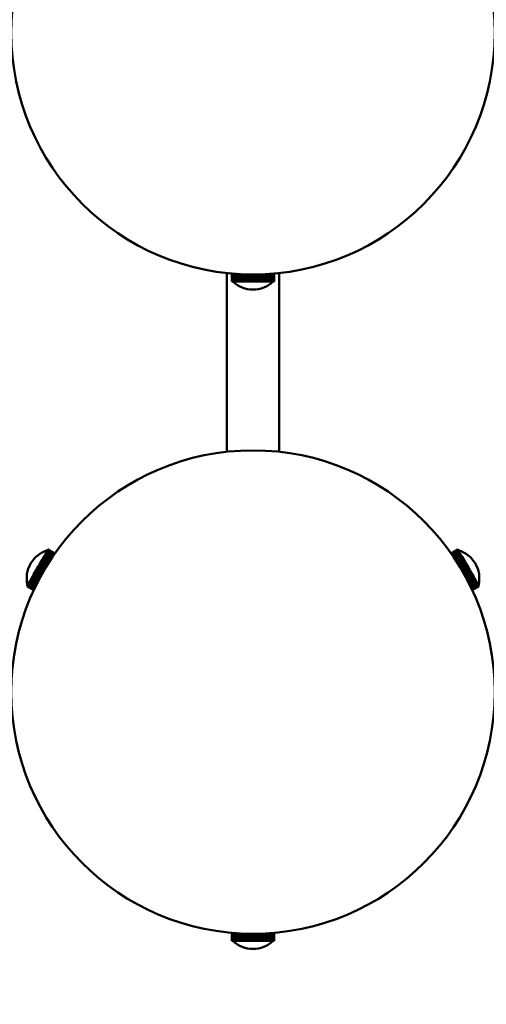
# Model space of a CAD drawing. Header units: millimetres. Extents: x 673 to 4813, y 821 to 3468.
# Tile 18 of 29: x 3243 to 3358, y 1412 to 1657. Entities that reach past the tile are written whole.
import ezdxf

# ---------------------------------------------------------------- set-up
doc = ezdxf.new("R2010")
doc.units = ezdxf.units.MM
doc.header["$LTSCALE"] = 18
doc.layers.add('Widoczne (ISO)', color=7, linetype='Continuous', lineweight=50)
doc.layers.add('Wymiar (ISO)', color=7, linetype='Continuous', lineweight=18)
doc.styles.add('Tekst notatki (ISO)', font='tahoma.ttf')
doc.dimstyles.new('Domyślne (ISO)', dxfattribs={"dimscale": 18, "dimtxt": 3, "dimasz": 3, "dimexe": 3.175, "dimexo": 0, "dimgap": 0.762, "dimtad": 1, "dimdec": 1, "dimlfac": 0.03937, "dimrnd": 1e-08, "dimzin": 0, "dimdsep": 46, "dimtxsty": 'Tekst notatki (ISO)', "dimblk": 'Filled-1', "dimcen": 0.09, "dimdle": 10, "dimse1": 1, "dimse2": 1, "dimclrd": 256, "dimclre": 256, "dimclrt": 256, "dimadec": 0, "dimazin": 0, "dimtfac": 0.666667, "dimtmove": 0, "dimatfit": 3, "dimfxl": 1, "dimtolj": 1, "dimlwd": 15, "dimlwe": 15, "dimarcsym": 0})

# ---------------------------------------------------------------- blocks, each defined once
blk = doc.blocks.new('Filled-1')
at = {"color": 0}
for p, q in [((0, 0), (-1, 0.25)), ((-1, 0.25), (-1, -0.25)), ((-1, 0), (0, 0)), ((-1, -0.25), (0, 0))]:
    blk.add_line(p, q, dxfattribs=at)
at = {"color": 0, "flags": 128}
blk.add_lwpolyline([(-1, -0.25), (0, 0), (-1, 0.25), (-1, -0.25)], dxfattribs=at)
at = {"color": 0}
blk.add_solid([(-1, -0.25), (0, 0), (-1, 0.25), (-1, -0.25)], dxfattribs=at)
blk = doc.blocks.new('*D14')
at = {"layer": 'Defpoints', "color": 0, "transparency": 16777216}
for p in [(2942.54, 1653.65), (4438.4, 1653.65), (2942.54, 910.98)]:
    blk.add_point(p, dxfattribs=at)
at = {"layer": 'Wymiar (ISO)', "lineweight": 15, "transparency": 16777216}
blk.add_line((4384.4, 910.98), (2996.54, 910.98), dxfattribs=at)
at = {"layer": 'Wymiar (ISO)', "lineweight": 15, "transparency": 16777216, "xscale": 54, "yscale": 54, "zscale": 54, "rotation": 180}
blk.add_blockref('Filled-1', (2942.54, 910.98), dxfattribs=at)
at = {"layer": 'Wymiar (ISO)', "lineweight": 15, "transparency": 16777216, "xscale": 54, "yscale": 54, "zscale": 54}
blk.add_blockref('Filled-1', (4438.4, 910.98), dxfattribs=at)
at = {"layer": 'Wymiar (ISO)', "lineweight": 18, "transparency": 16777216, "insert": (3541.82, 1072.14), "char_height": 54, "attachment_point": 1, "style": 'Tekst notatki (ISO)'}
blk.add_mtext('\\A1;58.9\\P1496 mm', dxfattribs=at)

msp = doc.modelspace()

# ---------------------------------------------------------------- linework, layer by layer
at = {"layer": 'Widoczne (ISO)'}
for p, q in [((3293.97, 1549.65), (3293.97, 1594.01)), ((3295.22, 1593.88), (3295.22, 1591.9)), ((3295.23, 1593.88), (3295.23, 1591.9)), ((3295.23, 1591.9), (3295.23, 1593.88)), ((3295.29, 1591.9), (3295.29, 1593.88)), ((3295.3, 1593.88), (3295.3, 1591.9)), ((3295.42, 1591.9), (3295.42, 1593.87)), ((3295.43, 1593.86), (3295.43, 1591.9)), ((3295.6, 1591.9), (3295.6, 1593.85)), ((3295.61, 1593.85), (3295.61, 1591.9)), ((3295.83, 1591.9), (3295.83, 1593.83)), ((3295.85, 1593.83), (3295.85, 1591.9)), ((3296.11, 1591.9), (3296.11, 1593.81)), ((3296.14, 1593.81), (3296.14, 1591.9)), ((3296.44, 1591.9), (3296.44, 1593.79)), ((3296.47, 1593.79), (3296.47, 1591.9)), ((3296.82, 1591.9), (3296.82, 1593.76)), ((3296.85, 1593.76), (3296.85, 1591.9)), ((3297.23, 1591.9), (3297.23, 1593.74)), ((3297.27, 1593.74), (3297.27, 1591.9)), ((3297.68, 1591.9), (3297.68, 1593.72)), ((3297.72, 1593.72), (3297.72, 1591.9)), ((3298.16, 1591.9), (3298.16, 1593.7)), ((3298.21, 1593.7), (3298.21, 1591.9)), ((3298.67, 1591.9), (3298.67, 1593.68)), ((3298.72, 1593.68), (3298.72, 1591.9)), ((3299.2, 1591.9), (3299.2, 1593.67)), ((3299.24, 1593.66), (3299.24, 1591.9)), ((3299.74, 1591.9), (3299.74, 1593.66)), ((3299.78, 1593.66), (3299.78, 1591.9)), ((3299.78, 1591.9), (3299.78, 1593.66)), ((3300.28, 1591.9), (3300.28, 1593.65)), ((3300.3, 1591.9), (3300.3, 1593.65)), ((3300.33, 1593.65), (3300.33, 1591.9)), ((3300.33, 1593.65), (3300.33, 1591.9)), ((3300.83, 1591.9), (3300.83, 1593.65)), ((3300.85, 1593.65), (3300.85, 1591.9)), ((3300.88, 1593.65), (3300.88, 1591.9)), ((3301.38, 1591.9), (3301.38, 1593.66)), ((3301.43, 1593.66), (3301.43, 1591.9)), ((3301.92, 1591.9), (3301.92, 1593.67)), ((3301.96, 1593.67), (3301.96, 1591.9)), ((3302.44, 1591.9), (3302.44, 1593.68)), ((3302.48, 1593.69), (3302.48, 1591.9)), ((3302.93, 1591.9), (3302.93, 1593.7)), ((3302.98, 1593.7), (3302.98, 1591.9)), ((3303.41, 1591.9), (3303.41, 1593.72)), ((3303.45, 1593.73), (3303.45, 1591.9)), ((3303.85, 1591.9), (3303.85, 1593.75)), ((3303.88, 1593.75), (3303.88, 1591.9)), ((3304.25, 1591.9), (3304.25, 1593.77)), ((3304.28, 1593.77), (3304.28, 1591.9)), ((3304.61, 1591.9), (3304.61, 1593.8)), ((3304.64, 1593.8), (3304.64, 1591.9)), ((3304.93, 1591.9), (3304.93, 1593.82)), ((3304.95, 1593.82), (3304.95, 1591.9)), ((3305.19, 1591.9), (3305.19, 1593.84)), ((3305.21, 1593.84), (3305.21, 1591.9)), ((3305.41, 1591.9), (3305.41, 1593.86)), ((3305.43, 1593.86), (3305.43, 1591.9)), ((3305.57, 1591.9), (3305.57, 1593.87)), ((3305.58, 1593.87), (3305.58, 1591.9)), ((3305.67, 1591.9), (3305.67, 1593.88)), ((3305.68, 1593.88), (3305.68, 1591.9)), ((3305.72, 1593.88), (3305.72, 1591.9)), ((3305.72, 1591.9), (3305.72, 1593.88)), ((3306.97, 1549.65), (3306.97, 1594.01)), ((3295.22, 1591.9), (3295.23, 1591.9)), ((3295.23, 1591.9), (3295.29, 1591.9)), ((3295.23, 1591.9), (3295.23, 1591.9)), ((3295.3, 1591.9), (3295.29, 1591.9)), ((3295.3, 1591.9), (3295.42, 1591.9)), ((3295.43, 1591.9), (3295.42, 1591.9)), ((3295.43, 1591.9), (3295.6, 1591.9)), ((3295.61, 1591.9), (3295.6, 1591.9)), ((3295.61, 1591.9), (3295.83, 1591.9)), ((3295.85, 1591.9), (3295.83, 1591.9)), ((3295.85, 1591.9), (3296.11, 1591.9)), ((3296.14, 1591.9), (3296.11, 1591.9)), ((3296.14, 1591.9), (3296.44, 1591.9)), ((3296.47, 1591.9), (3296.44, 1591.9)), ((3296.47, 1591.9), (3296.82, 1591.9)), ((3296.85, 1591.9), (3296.82, 1591.9)), ((3296.85, 1591.9), (3297.23, 1591.9)), ((3297.27, 1591.9), (3297.23, 1591.9)), ((3297.27, 1591.9), (3297.68, 1591.9)), ((3297.72, 1591.9), (3297.68, 1591.9)), ((3297.72, 1591.9), (3298.16, 1591.9)), ((3298.21, 1591.9), (3298.16, 1591.9)), ((3298.21, 1591.9), (3298.67, 1591.9)), ((3298.72, 1591.9), (3298.67, 1591.9)), ((3298.72, 1591.9), (3299.2, 1591.9)), ((3299.24, 1591.9), (3299.2, 1591.9)), ((3299.24, 1591.9), (3299.74, 1591.9)), ((3299.78, 1591.9), (3299.74, 1591.9)), ((3299.78, 1591.9), (3300.28, 1591.9)), ((3299.78, 1591.9), (3299.78, 1591.9)), ((3300.3, 1591.9), (3300.28, 1591.9)), ((3300.33, 1591.9), (3300.3, 1591.9)), ((3300.33, 1591.9), (3300.33, 1591.9)), ((3300.33, 1591.9), (3300.83, 1591.9)), ((3300.85, 1591.9), (3300.83, 1591.9)), ((3300.85, 1591.9), (3300.88, 1591.9)), ((3300.88, 1591.9), (3301.38, 1591.9)), ((3301.38, 1591.9), (3301.43, 1591.9)), ((3301.43, 1591.9), (3301.92, 1591.9)), ((3301.92, 1591.9), (3301.96, 1591.9)), ((3301.96, 1591.9), (3302.44, 1591.9)), ((3302.44, 1591.9), (3302.48, 1591.9)), ((3302.48, 1591.9), (3302.93, 1591.9)), ((3302.93, 1591.9), (3302.98, 1591.9)), ((3302.98, 1591.9), (3303.41, 1591.9)), ((3303.41, 1591.9), (3303.45, 1591.9)), ((3303.45, 1591.9), (3303.85, 1591.9)), ((3303.85, 1591.9), (3303.88, 1591.9)), ((3303.88, 1591.9), (3304.25, 1591.9)), ((3304.25, 1591.9), (3304.28, 1591.9)), ((3304.28, 1591.9), (3304.61, 1591.9)), ((3304.61, 1591.9), (3304.64, 1591.9)), ((3304.64, 1591.9), (3304.93, 1591.9)), ((3304.93, 1591.9), (3304.95, 1591.9)), ((3304.95, 1591.9), (3305.19, 1591.9)), ((3305.19, 1591.9), (3305.21, 1591.9)), ((3305.21, 1591.9), (3305.41, 1591.9)), ((3305.41, 1591.9), (3305.43, 1591.9)), ((3305.43, 1591.9), (3305.57, 1591.9)), ((3305.57, 1591.9), (3305.58, 1591.9)), ((3305.58, 1591.9), (3305.67, 1591.9)), ((3305.67, 1591.9), (3305.68, 1591.9)), ((3305.68, 1591.9), (3305.72, 1591.9)), ((3305.72, 1591.9), (3305.72, 1591.9)), ((3249.51, 1525.24), (3249.43, 1525.09)), ((3249.51, 1525.24), (3249.52, 1525.25)), ((3251.21, 1524.26), (3249.51, 1525.24)), ((3249.58, 1525.35), (3249.52, 1525.25)), ((3249.52, 1525.25), (3251.22, 1524.27)), ((3249.61, 1525.41), (3249.58, 1525.36)), ((3249.58, 1525.36), (3251.29, 1524.37)), ((3249.58, 1525.35), (3249.58, 1525.36)), ((3251.29, 1524.36), (3249.58, 1525.35)), ((3249.62, 1525.42), (3249.61, 1525.41)), ((3251.33, 1524.42), (3249.61, 1525.41)), ((3249.61, 1525.41), (3251.33, 1524.42)), ((3249.61, 1525.41), (3249.61, 1525.41)), ((3251.34, 1524.43), (3249.62, 1525.42)), ((3351.32, 1525.43), (3349.6, 1524.43)), ((3349.62, 1524.41), (3351.33, 1525.4)), ((3351.33, 1525.4), (3349.62, 1524.41)), ((3349.67, 1524.35), (3351.37, 1525.33)), ((3351.38, 1525.32), (3349.67, 1524.34)), ((3349.75, 1524.23), (3351.44, 1525.21)), ((3351.45, 1525.2), (3349.76, 1524.22)), ((3351.33, 1525.4), (3351.32, 1525.43)), ((3351.33, 1525.4), (3351.33, 1525.4)), ((3351.37, 1525.33), (3351.33, 1525.4)), ((3351.38, 1525.32), (3351.37, 1525.33)), ((3351.44, 1525.21), (3351.38, 1525.32)), ((3351.45, 1525.2), (3351.44, 1525.21)), ((3351.54, 1525.04), (3351.45, 1525.2)), ((3248.12, 1522.83), (3247.89, 1522.43)), ((3248.12, 1522.83), (3248.15, 1522.87)), ((3249.68, 1521.94), (3248.12, 1522.83)), ((3248.37, 1523.25), (3248.15, 1522.87)), ((3248.15, 1522.87), (3249.7, 1521.97)), ((3248.37, 1523.25), (3248.39, 1523.29)), ((3249.94, 1522.34), (3248.37, 1523.25)), ((3248.59, 1523.64), (3248.39, 1523.29)), ((3248.39, 1523.29), (3249.96, 1522.38)), ((3248.59, 1523.64), (3248.61, 1523.68)), ((3250.18, 1522.73), (3248.59, 1523.64)), ((3248.8, 1524.01), (3248.61, 1523.68)), ((3248.61, 1523.68), (3250.2, 1522.76)), ((3248.8, 1524.01), (3248.82, 1524.04)), ((3250.41, 1523.08), (3248.8, 1524.01)), ((3248.99, 1524.33), (3248.82, 1524.04)), ((3248.82, 1524.04), (3250.43, 1523.11)), ((3248.99, 1524.33), (3249.01, 1524.36)), ((3250.62, 1523.39), (3248.99, 1524.33)), ((3249.16, 1524.62), (3249.01, 1524.36)), ((3249.01, 1524.36), (3250.64, 1523.42)), ((3249.16, 1524.62), (3249.17, 1524.65)), ((3250.81, 1523.67), (3249.16, 1524.62)), ((3249.3, 1524.87), (3249.17, 1524.65)), ((3249.17, 1524.65), (3250.83, 1523.69)), ((3249.3, 1524.87), (3249.31, 1524.89)), ((3250.97, 1523.91), (3249.3, 1524.87)), ((3249.42, 1525.08), (3249.31, 1524.89)), ((3249.31, 1524.89), (3250.99, 1523.93)), ((3249.42, 1525.08), (3249.43, 1525.09)), ((3251.11, 1524.11), (3249.42, 1525.08)), ((3249.43, 1525.09), (3251.12, 1524.12)), ((3349.86, 1524.07), (3351.54, 1525.04)), ((3351.55, 1525.03), (3349.87, 1524.05)), ((3350, 1523.87), (3351.66, 1524.83)), ((3351.68, 1524.81), (3350.01, 1523.85)), ((3350.16, 1523.62), (3351.81, 1524.57)), ((3351.83, 1524.55), (3350.18, 1523.6)), ((3350.36, 1523.33), (3351.98, 1524.27)), ((3352, 1524.25), (3350.38, 1523.31)), ((3350.57, 1523.01), (3352.18, 1523.94)), ((3352.2, 1523.91), (3350.59, 1522.98)), ((3350.8, 1522.66), (3352.39, 1523.57)), ((3352.41, 1523.54), (3350.83, 1522.62)), ((3351.05, 1522.27), (3352.62, 1523.17)), ((3352.64, 1523.14), (3351.08, 1522.23)), ((3351.31, 1521.86), (3352.86, 1522.75)), ((3352.89, 1522.71), (3351.34, 1521.82)), ((3351.55, 1525.03), (3351.54, 1525.04)), ((3351.66, 1524.83), (3351.55, 1525.03)), ((3351.68, 1524.81), (3351.66, 1524.83)), ((3351.81, 1524.57), (3351.68, 1524.81)), ((3351.83, 1524.55), (3351.81, 1524.57)), ((3351.98, 1524.27), (3351.83, 1524.55)), ((3352, 1524.25), (3351.98, 1524.27)), ((3352.18, 1523.94), (3352, 1524.25)), ((3352.2, 1523.91), (3352.18, 1523.94)), ((3352.39, 1523.57), (3352.2, 1523.91)), ((3352.41, 1523.54), (3352.39, 1523.57)), ((3352.62, 1523.17), (3352.41, 1523.54)), ((3352.64, 1523.14), (3352.62, 1523.17)), ((3352.86, 1522.75), (3352.64, 1523.14)), ((3352.89, 1522.71), (3352.86, 1522.75)), ((3353.12, 1522.31), (3352.89, 1522.71)), ((3246.79, 1520.52), (3246.54, 1520.09)), ((3246.8, 1520.54), (3246.79, 1520.52)), ((3248.3, 1519.64), (3246.79, 1520.52)), ((3246.8, 1520.54), (3246.81, 1520.56)), ((3248.32, 1519.67), (3246.8, 1520.54)), ((3247.06, 1520.99), (3246.81, 1520.56)), ((3246.81, 1520.56), (3248.33, 1519.68)), ((3247.06, 1521), (3247.08, 1521.02)), ((3248.58, 1520.12), (3247.06, 1521)), ((3247.06, 1521), (3247.06, 1520.99)), ((3248.58, 1520.12), (3247.06, 1520.99)), ((3247.08, 1521.02), (3247.09, 1521.04)), ((3247.08, 1521.02), (3248.59, 1520.14)), ((3247.34, 1521.47), (3247.09, 1521.04)), ((3247.09, 1521.04), (3248.6, 1520.16)), ((3247.34, 1521.47), (3247.36, 1521.51)), ((3248.85, 1520.59), (3247.34, 1521.47)), ((3247.34, 1521.47), (3248.86, 1520.59)), ((3247.34, 1521.47), (3247.34, 1521.47)), ((3247.61, 1521.94), (3247.36, 1521.51)), ((3247.36, 1521.51), (3248.88, 1520.63)), ((3247.61, 1521.94), (3247.63, 1521.98)), ((3249.13, 1521.05), (3247.61, 1521.94)), ((3247.87, 1522.39), (3247.63, 1521.98)), ((3247.63, 1521.98), (3249.16, 1521.1)), ((3247.87, 1522.39), (3247.89, 1522.43)), ((3249.41, 1521.5), (3247.87, 1522.39)), ((3247.89, 1522.43), (3249.43, 1521.54)), ((3351.59, 1521.42), (3353.12, 1522.31)), ((3353.14, 1522.26), (3351.61, 1521.38)), ((3351.86, 1520.97), (3353.39, 1521.85)), ((3353.41, 1521.8), (3351.89, 1520.92)), ((3352.14, 1520.5), (3353.66, 1521.38)), ((3352.16, 1520.47), (3353.68, 1521.34)), ((3353.68, 1521.33), (3352.16, 1520.46)), ((3352.42, 1520.03), (3353.93, 1520.9)), ((3352.42, 1520.01), (3353.94, 1520.89)), ((3353.95, 1520.87), (3352.43, 1519.99)), ((3353.96, 1520.86), (3352.44, 1519.98)), ((3352.69, 1519.55), (3354.21, 1520.42)), ((3354.21, 1520.42), (3352.69, 1519.54)), ((3354.23, 1520.38), (3352.71, 1519.51)), ((3353.14, 1522.26), (3353.12, 1522.31)), ((3353.39, 1521.85), (3353.14, 1522.26)), ((3353.41, 1521.8), (3353.39, 1521.85)), ((3353.66, 1521.38), (3353.41, 1521.8)), ((3353.68, 1521.34), (3353.66, 1521.38)), ((3353.68, 1521.34), (3353.68, 1521.33)), ((3353.93, 1520.9), (3353.68, 1521.33)), ((3353.94, 1520.89), (3353.93, 1520.9)), ((3353.94, 1520.89), (3353.95, 1520.87)), ((3353.95, 1520.87), (3353.96, 1520.86)), ((3354.21, 1520.42), (3353.96, 1520.86)), ((3354.21, 1520.42), (3354.23, 1520.38)), ((3354.21, 1520.42), (3354.21, 1520.42)), ((3354.48, 1519.95), (3354.23, 1520.38)), ((3245.29, 1517.92), (3245.1, 1517.6)), ((3245.31, 1517.95), (3245.29, 1517.92)), ((3246.89, 1516.99), (3245.29, 1517.92)), ((3245.5, 1518.29), (3245.31, 1517.95)), ((3245.31, 1517.95), (3246.9, 1517.03)), ((3245.53, 1518.33), (3245.5, 1518.29)), ((3247.08, 1517.38), (3245.5, 1518.29)), ((3245.74, 1518.7), (3245.53, 1518.33)), ((3245.53, 1518.33), (3247.1, 1517.42)), ((3245.76, 1518.74), (3245.74, 1518.7)), ((3247.3, 1517.8), (3245.74, 1518.7)), ((3245.99, 1519.13), (3245.76, 1518.74)), ((3245.76, 1518.74), (3247.32, 1517.84)), ((3246.01, 1519.17), (3245.99, 1519.13)), ((3247.53, 1518.24), (3245.99, 1519.13)), ((3246.25, 1519.58), (3246.01, 1519.17)), ((3246.01, 1519.17), (3247.55, 1518.28)), ((3246.27, 1519.62), (3246.25, 1519.58)), ((3247.78, 1518.7), (3246.25, 1519.58)), ((3246.51, 1520.04), (3246.27, 1519.62)), ((3246.27, 1519.62), (3247.8, 1518.74)), ((3246.54, 1520.09), (3246.51, 1520.04)), ((3248.04, 1519.16), (3246.51, 1520.04)), ((3246.54, 1520.09), (3248.06, 1519.21)), ((3352.95, 1519.07), (3354.48, 1519.95)), ((3354.5, 1519.91), (3352.98, 1519.03)), ((3353.21, 1518.61), (3354.74, 1519.49)), ((3354.77, 1519.45), (3353.23, 1518.57)), ((3353.45, 1518.15), (3355, 1519.05)), ((3355.02, 1519.01), (3353.48, 1518.11)), ((3353.68, 1517.72), (3355.25, 1518.62)), ((3355.27, 1518.58), (3353.7, 1517.68)), ((3353.9, 1517.31), (3355.48, 1518.22)), ((3355.5, 1518.18), (3353.91, 1517.27)), ((3354.09, 1516.92), (3355.69, 1517.85)), ((3355.71, 1517.82), (3354.11, 1516.89)), ((3354.48, 1519.95), (3354.5, 1519.91)), ((3354.74, 1519.49), (3354.5, 1519.91)), ((3354.74, 1519.49), (3354.77, 1519.45)), ((3355, 1519.05), (3354.77, 1519.45)), ((3355, 1519.05), (3355.02, 1519.01)), ((3355.25, 1518.62), (3355.02, 1519.01)), ((3355.25, 1518.62), (3355.27, 1518.58)), ((3355.48, 1518.22), (3355.27, 1518.58)), ((3355.48, 1518.22), (3355.5, 1518.18)), ((3355.69, 1517.85), (3355.5, 1518.18)), ((3355.69, 1517.85), (3355.71, 1517.82)), ((3355.89, 1517.51), (3355.71, 1517.82)), ((3244.39, 1516.36), (3244.37, 1516.32)), ((3244.37, 1516.32), (3244.37, 1516.32)), ((3246.08, 1515.33), (3244.37, 1516.32)), ((3244.37, 1516.32), (3246.08, 1515.33)), ((3244.44, 1516.45), (3244.39, 1516.37)), ((3244.39, 1516.37), (3244.39, 1516.36)), ((3244.39, 1516.37), (3246.1, 1515.38)), ((3246.1, 1515.37), (3244.39, 1516.36)), ((3244.52, 1516.58), (3244.44, 1516.46)), ((3244.44, 1516.46), (3244.44, 1516.45)), ((3244.44, 1516.46), (3246.15, 1515.47)), ((3246.14, 1515.46), (3244.44, 1516.45)), ((3244.62, 1516.76), (3244.52, 1516.6)), ((3244.52, 1516.6), (3244.52, 1516.58)), ((3244.52, 1516.6), (3246.22, 1515.62)), ((3246.21, 1515.61), (3244.52, 1516.58)), ((3244.63, 1516.78), (3244.62, 1516.76)), ((3246.3, 1515.8), (3244.62, 1516.76)), ((3244.75, 1516.99), (3244.63, 1516.78)), ((3244.63, 1516.78), (3246.31, 1515.82)), ((3244.77, 1517.02), (3244.75, 1516.99)), ((3246.41, 1516.03), (3244.75, 1516.99)), ((3244.91, 1517.26), (3244.77, 1517.02)), ((3244.77, 1517.02), (3246.42, 1516.06)), ((3244.92, 1517.29), (3244.91, 1517.26)), ((3246.55, 1516.31), (3244.91, 1517.26)), ((3245.09, 1517.57), (3244.92, 1517.29)), ((3244.92, 1517.29), (3246.56, 1516.34)), ((3245.1, 1517.6), (3245.09, 1517.57)), ((3246.71, 1516.64), (3245.09, 1517.57)), ((3245.1, 1517.6), (3246.72, 1516.67)), ((3354.27, 1516.57), (3355.89, 1517.51)), ((3355.91, 1517.48), (3354.28, 1516.54)), ((3354.42, 1516.26), (3356.06, 1517.21)), ((3356.08, 1517.18), (3354.43, 1516.23)), ((3354.55, 1515.98), (3356.22, 1516.95)), ((3356.23, 1516.92), (3354.56, 1515.96)), ((3354.66, 1515.76), (3356.34, 1516.73)), ((3356.35, 1516.71), (3354.67, 1515.74)), ((3354.75, 1515.57), (3356.44, 1516.55)), ((3356.45, 1516.54), (3354.75, 1515.56)), ((3354.81, 1515.44), (3356.51, 1516.43)), ((3356.52, 1516.42), (3354.81, 1515.43)), ((3354.85, 1515.36), (3356.56, 1516.35)), ((3356.56, 1516.34), (3354.85, 1515.36)), ((3354.86, 1515.33), (3356.58, 1516.32)), ((3356.58, 1516.32), (3354.86, 1515.33)), ((3355.89, 1517.51), (3355.91, 1517.48)), ((3356.06, 1517.21), (3355.91, 1517.48)), ((3356.06, 1517.21), (3356.08, 1517.18)), ((3356.22, 1516.95), (3356.08, 1517.18)), ((3356.22, 1516.95), (3356.23, 1516.92)), ((3356.34, 1516.73), (3356.23, 1516.92)), ((3356.34, 1516.73), (3356.35, 1516.71)), ((3356.44, 1516.55), (3356.35, 1516.71)), ((3356.44, 1516.55), (3356.45, 1516.54)), ((3356.51, 1516.43), (3356.45, 1516.54)), ((3356.51, 1516.43), (3356.52, 1516.42)), ((3356.56, 1516.35), (3356.52, 1516.42)), ((3356.56, 1516.35), (3356.56, 1516.34)), ((3356.58, 1516.32), (3356.56, 1516.34)), ((3356.58, 1516.32), (3356.58, 1516.32)), ((3295.22, 1430.23), (3295.22, 1428.25)), ((3295.22, 1428.25), (3295.22, 1430.23)), ((3295.25, 1428.25), (3295.25, 1430.23)), ((3295.26, 1430.23), (3295.26, 1428.25)), ((3295.35, 1428.25), (3295.35, 1430.22)), ((3295.36, 1430.22), (3295.36, 1428.25)), ((3295.5, 1428.25), (3295.5, 1430.2)), ((3295.52, 1430.2), (3295.52, 1428.25)), ((3295.71, 1428.25), (3295.71, 1430.19)), ((3295.73, 1430.19), (3295.73, 1428.25)), ((3295.96, 1428.25), (3295.96, 1430.17)), ((3295.99, 1430.17), (3295.99, 1428.25)), ((3296.27, 1428.25), (3296.27, 1430.15)), ((3296.3, 1430.14), (3296.3, 1428.25)), ((3296.62, 1428.25), (3296.62, 1430.12)), ((3296.66, 1430.12), (3296.66, 1428.25)), ((3297.02, 1428.25), (3297.02, 1430.1)), ((3297.06, 1430.1), (3297.06, 1428.25)), ((3297.45, 1428.25), (3297.45, 1430.07)), ((3297.49, 1430.07), (3297.49, 1428.25)), ((3297.92, 1428.25), (3297.92, 1430.05)), ((3297.96, 1430.05), (3297.96, 1428.25)), ((3298.41, 1428.25), (3298.41, 1430.03)), ((3298.46, 1430.03), (3298.46, 1428.25)), ((3298.93, 1428.25), (3298.93, 1430.02)), ((3298.98, 1430.02), (3298.98, 1428.25)), ((3299.46, 1428.25), (3299.46, 1430.01)), ((3299.51, 1430.01), (3299.51, 1428.25)), ((3300.01, 1428.25), (3300.01, 1430)), ((3300.04, 1428.25), (3300.04, 1430)), ((3300.06, 1430), (3300.06, 1428.25)), ((3300.56, 1428.25), (3300.56, 1430)), ((3300.57, 1428.25), (3300.57, 1430)), ((3300.59, 1430), (3300.59, 1428.25)), ((3300.61, 1430), (3300.61, 1428.25)), ((3301.11, 1430), (3301.11, 1428.25)), ((3301.11, 1428.25), (3301.11, 1430)), ((3301.16, 1430), (3301.16, 1428.25)), ((3301.65, 1428.25), (3301.65, 1430.01)), ((3301.7, 1430.01), (3301.7, 1428.25)), ((3302.18, 1428.25), (3302.18, 1430.02)), ((3302.23, 1430.02), (3302.23, 1428.25)), ((3302.69, 1428.25), (3302.69, 1430.04)), ((3302.73, 1430.04), (3302.73, 1428.25)), ((3303.17, 1428.25), (3303.17, 1430.06)), ((3303.22, 1430.06), (3303.22, 1428.25)), ((3303.63, 1428.25), (3303.63, 1430.08)), ((3303.67, 1430.08), (3303.67, 1428.25)), ((3304.05, 1428.25), (3304.05, 1430.11)), ((3304.09, 1430.11), (3304.09, 1428.25)), ((3304.43, 1428.25), (3304.43, 1430.13)), ((3304.47, 1430.13), (3304.47, 1428.25)), ((3304.77, 1428.25), (3304.77, 1430.15)), ((3304.8, 1430.16), (3304.8, 1428.25)), ((3305.07, 1428.25), (3305.07, 1430.17)), ((3305.09, 1430.18), (3305.09, 1428.25)), ((3305.31, 1428.25), (3305.31, 1430.19)), ((3305.33, 1430.2), (3305.33, 1428.25)), ((3305.5, 1428.25), (3305.5, 1430.21)), ((3305.51, 1430.21), (3305.51, 1428.25)), ((3305.63, 1428.25), (3305.63, 1430.22)), ((3305.64, 1430.22), (3305.64, 1428.25)), ((3305.71, 1430.23), (3305.71, 1428.25)), ((3305.71, 1428.25), (3305.71, 1430.23)), ((3305.73, 1428.25), (3305.73, 1430.23)), ((3295.22, 1428.25), (3295.25, 1428.25)), ((3295.22, 1428.25), (3295.22, 1428.25)), ((3295.26, 1428.25), (3295.25, 1428.25)), ((3295.26, 1428.25), (3295.35, 1428.25)), ((3295.36, 1428.25), (3295.35, 1428.25)), ((3295.36, 1428.25), (3295.5, 1428.25)), ((3295.52, 1428.25), (3295.5, 1428.25)), ((3295.52, 1428.25), (3295.71, 1428.25)), ((3295.73, 1428.25), (3295.71, 1428.25)), ((3295.73, 1428.25), (3295.96, 1428.25)), ((3295.99, 1428.25), (3295.96, 1428.25)), ((3295.99, 1428.25), (3296.27, 1428.25)), ((3296.3, 1428.25), (3296.27, 1428.25)), ((3296.3, 1428.25), (3296.62, 1428.25)), ((3296.66, 1428.25), (3296.62, 1428.25)), ((3296.66, 1428.25), (3297.02, 1428.25)), ((3297.06, 1428.25), (3297.02, 1428.25)), ((3297.06, 1428.25), (3297.45, 1428.25)), ((3297.49, 1428.25), (3297.45, 1428.25)), ((3297.49, 1428.25), (3297.92, 1428.25)), ((3297.96, 1428.25), (3297.92, 1428.25)), ((3297.96, 1428.25), (3298.41, 1428.25)), ((3298.46, 1428.25), (3298.41, 1428.25)), ((3298.46, 1428.25), (3298.93, 1428.25)), ((3298.98, 1428.25), (3298.93, 1428.25)), ((3298.98, 1428.25), (3299.46, 1428.25)), ((3299.51, 1428.25), (3299.46, 1428.25)), ((3299.51, 1428.25), (3300.01, 1428.25)), ((3300.04, 1428.25), (3300.01, 1428.25)), ((3300.06, 1428.25), (3300.04, 1428.25)), ((3300.06, 1428.25), (3300.56, 1428.25)), ((3300.57, 1428.25), (3300.56, 1428.25)), ((3300.59, 1428.25), (3300.57, 1428.25)), ((3300.59, 1428.25), (3300.61, 1428.25)), ((3300.61, 1428.25), (3301.11, 1428.25)), ((3301.11, 1428.25), (3301.16, 1428.25)), ((3301.11, 1428.25), (3301.11, 1428.25)), ((3301.16, 1428.25), (3301.65, 1428.25)), ((3301.65, 1428.25), (3301.7, 1428.25)), ((3301.7, 1428.25), (3302.18, 1428.25)), ((3302.18, 1428.25), (3302.23, 1428.25)), ((3302.23, 1428.25), (3302.69, 1428.25)), ((3302.69, 1428.25), (3302.73, 1428.25)), ((3302.73, 1428.25), (3303.17, 1428.25)), ((3303.17, 1428.25), (3303.22, 1428.25)), ((3303.22, 1428.25), (3303.63, 1428.25)), ((3303.63, 1428.25), (3303.67, 1428.25)), ((3303.67, 1428.25), (3304.05, 1428.25)), ((3304.05, 1428.25), (3304.09, 1428.25)), ((3304.09, 1428.25), (3304.43, 1428.25)), ((3304.43, 1428.25), (3304.47, 1428.25)), ((3304.47, 1428.25), (3304.77, 1428.25)), ((3304.77, 1428.25), (3304.8, 1428.25)), ((3304.8, 1428.25), (3305.07, 1428.25)), ((3305.07, 1428.25), (3305.09, 1428.25)), ((3305.09, 1428.25), (3305.31, 1428.25)), ((3305.31, 1428.25), (3305.33, 1428.25)), ((3305.33, 1428.25), (3305.5, 1428.25)), ((3305.5, 1428.25), (3305.51, 1428.25)), ((3305.51, 1428.25), (3305.63, 1428.25)), ((3305.63, 1428.25), (3305.64, 1428.25)), ((3305.64, 1428.25), (3305.71, 1428.25)), ((3305.71, 1428.25), (3305.71, 1428.25)), ((3305.71, 1428.25), (3305.73, 1428.25))]:
    msp.add_line(p, q, dxfattribs=at)
for centre in [(3300.47, 1653.65), (3300.47, 1490)]:
    msp.add_circle(centre, 60, dxfattribs=at)
for centre, start, end in [((3300.47, 1597.15), 226.3972, 313.6028), ((3251.54, 1518.25), 106.3972, 193.6028), ((3349.4, 1518.25), 346.3972, 73.6028), ((3300.47, 1433.5), 226.3972, 313.6028)]:
    msp.add_arc(centre, 7.25, start, end, dxfattribs=at)

# ---------------------------------------------------------------- dimensions: what is measured, and where the dimension line sits
at = {"layer": 'Wymiar (ISO)', "lineweight": 18}
dim = msp.add_linear_dim(base=(2942.54, 910.98), p1=(4438.4, 1653.65), p2=(2942.54, 1653.65), angle=180, text='<>\\P1496 mm', dimstyle='Domyślne (ISO)', override={"dimgap": 0.762, "dimdec": 1, "dimlfac": 0.03937, "dimpost": '\\X', "dimse1": 1, "dimse2": 1, "dimtol": 0, "dimlim": 0, "dimtp": 0, "dimtm": 0, "dimtdec": 2, "dimtofl": 0, "dimatfit": 1, "dimtvp": -0.25}, dxfattribs=at)
dim.commit()
dim.dimension.update_dxf_attribs({"geometry": '*D14', "text_midpoint": (3690.47, 910.98), "dimtype": 160})

doc.saveas('drawing.dxf')
